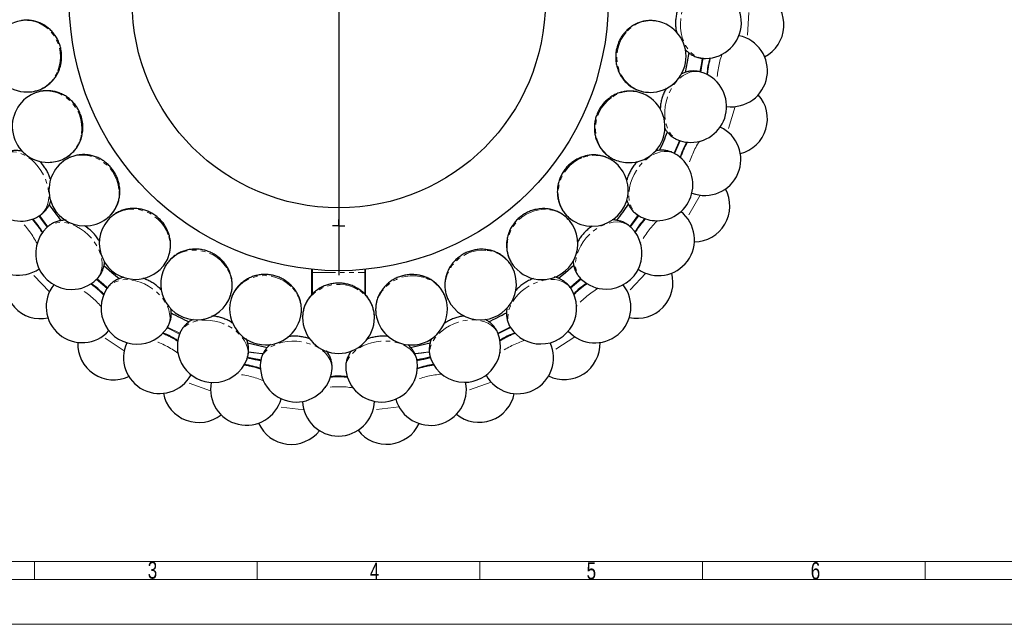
# Model space of a CAD drawing. Header units: millimetres. Extents: x 0 to 841, y 0 to 1189.
# Tile 2 of 19: x 137 to 411, y 0 to 168. Entities that reach past the tile are written whole.
import ezdxf

# ---------------------------------------------------------------- set-up
doc = ezdxf.new("R2010")
doc.units = ezdxf.units.MM
doc.linetypes.add('SLD-Combinazione-di-due-tratteggi', pattern=[12.7, 6.35, -1.27, 1.27, -1.27, 1.27, -1.27])
doc.linetypes.add('SLD-Solido', pattern=[0])
doc.layers.add('FORMAT', color=7, linetype='SLD-Solido')
doc.styles.add('SLDTEXTSTYLE2', font='ARIALN.TTF', dxfattribs={"width": 0.87})

# ---------------------------------------------------------------- blocks, each defined once
blk = doc.blocks.new('SW_CENTERMARKSYMBOL_0')
at = {"layer": 'FORMAT', "color": 0}
for p, q in [((0, 2.5), (0, 76.25)), ((-2.5, 0), (-76.25, 0)), ((0, 0), (-1.25, 0)), ((0, 0), (0, 1.25)), ((0, 0), (0, -1.25)), ((0, 0), (1.25, 0)), ((2.5, 0), (76.25, 0)), ((0, -2.5), (0, -76.25))]:
    blk.add_line(p, q, dxfattribs=at)
blk = doc.blocks.new('SW_CENTERMARKSYMBOL_2')
at = {"layer": 'FORMAT', "color": 0}
for p, q in [((-1.25, 0), (-1.75, 0)), ((0, 0), (-1.25, 0)), ((0, 1.25), (0, 1.75)), ((0, 0), (0, 1.25)), ((0, 0), (0, -1.25)), ((0, 0), (1.25, 0)), ((1.25, 0), (1.75, 0)), ((0, -1.25), (0, -1.75))]:
    blk.add_line(p, q, dxfattribs=at)

msp = doc.modelspace()

# ---------------------------------------------------------------- linework, layer by layer
at = {"color": 8, "linetype": 'SLD-Combinazione-di-due-tratteggi', "lineweight": 18}
for p, q in [((340.34, 170.41), (339.92, 163.12)), ((336.56, 144.17), (334.47, 137.17)), ((326.83, 119.51), (323.18, 113.18)), ((218.96, 97.92), (218.96, 98.82)), ((233.46, 97.92), (233.46, 98.82)), ((145.66, 92.54), (140.64, 97.86)), ((218.96, 97.92), (233.46, 97.92)), ((218.96, 91.99), (218.96, 97.92)), ((233.46, 91.9), (233.46, 97.92)), ((311.68, 97.76), (306.67, 92.44)), ((166.49, 76.15), (160.38, 80.16)), ((291.91, 80.09), (285.81, 76.07)), ((190.54, 65), (183.68, 67.5)), ((268.61, 67.45), (261.74, 64.95)), ((216.52, 59.7), (209.26, 60.54)), ((243.02, 60.53), (235.76, 59.68))]:
    msp.add_line(p, q, dxfattribs=at)
at = {"color": 7, "linetype": 'SLD-Solido', "lineweight": 25}
for p, q in [((306.14, 165.08), (305.86, 164.8)), ((307.39, 166.22), (306.89, 165.81)), ((148.23, 154.01), (148.39, 154.37)), ((147.44, 152.51), (147.77, 153.07)), ((302.05, 146.88), (301.71, 146.67)), ((303.53, 147.69), (302.95, 147.41)), ((154.4, 134.91), (154.59, 135.53)), ((154.82, 136.55), (154.9, 136.94)), ((293.87, 130.1), (293.5, 129.98)), ((295.5, 130.56), (294.87, 130.42)), ((165.26, 121.08), (165.24, 121.48)), ((165.22, 119.39), (165.27, 120.03)), ((282.05, 115.67), (281.65, 115.63)), ((283.74, 115.73), (283.09, 115.74)), ((178.98, 108.44), (178.88, 108.82)), ((179.34, 106.79), (179.23, 107.42)), ((267.21, 104.35), (266.82, 104.4)), ((268.87, 104.02), (268.25, 104.18)), ((195.25, 99.3), (195.06, 99.65)), ((218.71, 98.17), (218.71, 98.84)), ((233.71, 98.17), (233.71, 98.84)), ((195.98, 97.78), (195.73, 98.37)), ((218.71, 91.76), (218.71, 98.17)), ((233.71, 91.63), (233.71, 98.17)), ((250.17, 96.75), (249.8, 96.9)), ((251.7, 96.05), (251.13, 96.35)), ((213.19, 94.16), (212.92, 94.45)), ((214.25, 92.84), (213.87, 93.36)), ((231.83, 93.3), (231.5, 93.52)), ((233.16, 92.26), (232.68, 92.68))]:
    msp.add_line(p, q, dxfattribs=at)
at = {"color": 7, "linetype": 'SLD-Solido', "lineweight": 18}
for p, q in [((17.5, 17.5), (823.5, 17.5)), ((141.5, 12.5), (141.5, 17.5)), ((141.5, 12.5), (141.5, 17.5)), ((203.5, 12.5), (203.5, 17.5)), ((203.5, 12.5), (203.5, 17.5)), ((265.5, 12.5), (265.5, 17.5)), ((265.5, 12.5), (265.5, 17.5)), ((327.5, 12.5), (327.5, 17.5)), ((327.5, 12.5), (327.5, 17.5)), ((389.5, 12.5), (389.5, 17.5)), ((389.5, 12.5), (389.5, 17.5)), ((12.5, 12.5), (828.5, 12.5)), ((841, 0), (0, 0))]:
    msp.add_line(p, q, dxfattribs=at)
at = {"color": 8, "linetype": 'SLD-Combinazione-di-due-tratteggi', "lineweight": 18, "flags": 128}
for points in [[(328.88, 177.56), (328.64, 177.57), (327.71, 177.49), (326.79, 177.23), (325.9, 176.8), (325.05, 176.2), (324.26, 175.45), (323.54, 174.56), (322.91, 173.55), (322.37, 172.43), (321.94, 171.22), (321.62, 169.95), (321.42, 168.63), (321.35, 167.3), (321.39, 165.97), (321.57, 164.67), (321.86, 163.42), (322.27, 162.25), (322.78, 161.17), (323.39, 160.2), (324.1, 159.37), (324.87, 158.69), (325.71, 158.16), (326.59, 157.8), (327.51, 157.62), (327.73, 157.6)], [(148.04, 154.15), (148.44, 155.4), (148.68, 156.7), (148.75, 158.02), (148.66, 159.35), (148.41, 160.67), (148, 161.93), (147.43, 163.14), (146.72, 164.25), (145.89, 165.26), (144.94, 166.14), (143.89, 166.88), (142.77, 167.46), (141.58, 167.89), (140.36, 168.13), (139.12, 168.21), (137.89, 168.1), (137.76, 168.08)], [(306.27, 164.89), (305.46, 163.85), (304.79, 162.71), (304.27, 161.49), (303.9, 160.21), (303.69, 158.89), (303.64, 157.56), (303.76, 156.23), (304.05, 154.95), (304.49, 153.71), (305.08, 152.56), (305.81, 151.51), (306.67, 150.57), (307.64, 149.77), (308.7, 149.12), (309.84, 148.63), (311.03, 148.31), (311.16, 148.28)], [(326.75, 153.85), (327.18, 156.16), (327.42, 157.63)], [(327.66, 157.61), (327.42, 156.12), (326.99, 153.78)], [(327.06, 153.78), (326.82, 153.84), (325.9, 153.97), (324.94, 153.93), (323.98, 153.72), (323.01, 153.33), (322.07, 152.79), (321.17, 152.09), (320.32, 151.25), (319.54, 150.28), (318.84, 149.2), (318.24, 148.04), (317.74, 146.8), (317.36, 145.52), (317.1, 144.22), (316.97, 142.91), (316.96, 141.63), (317.09, 140.4), (317.34, 139.23), (317.72, 138.15), (318.21, 137.18), (318.8, 136.33), (319.5, 135.62), (320.27, 135.07), (321.12, 134.68), (321.33, 134.61)], [(154.61, 136.64), (154.7, 137.95), (154.64, 139.27), (154.4, 140.58), (154.01, 141.85), (153.46, 143.07), (152.76, 144.21), (151.94, 145.25), (150.99, 146.17), (149.95, 146.96), (148.82, 147.59), (147.63, 148.07), (146.4, 148.38), (145.15, 148.52), (143.9, 148.48), (142.68, 148.27), (141.51, 147.88), (141.39, 147.83)], [(302.13, 146.66), (301.11, 145.83), (300.2, 144.88), (299.4, 143.81), (298.75, 142.65), (298.24, 141.41), (297.89, 140.13), (297.7, 138.81), (297.68, 137.49), (297.82, 136.19), (298.13, 134.93), (298.6, 133.74), (299.22, 132.63), (299.98, 131.63), (300.86, 130.75), (301.85, 130.01), (302.94, 129.42), (303.06, 129.37)], [(319.52, 131.19), (319.57, 131.3), (321.04, 134.72)], [(321.27, 134.63), (319.79, 131.2), (319.73, 131.07)], [(142.68, 113.63), (142.88, 113.75), (143.61, 114.33), (144.24, 115.05), (144.75, 115.9), (145.13, 116.87), (145.38, 117.93), (145.49, 119.07), (145.46, 120.26), (145.29, 121.5), (144.99, 122.74), (144.55, 123.98), (144, 125.19), (143.33, 126.34), (142.56, 127.43), (141.7, 128.42), (140.77, 129.3), (139.78, 130.06), (138.76, 130.68), (137.72, 131.14), (136.68, 131.45), (135.65, 131.6), (134.66, 131.58), (133.72, 131.39), (132.86, 131.05), (132.67, 130.94)], [(319.8, 131.05), (319.58, 131.17), (318.72, 131.51), (317.78, 131.69), (316.79, 131.7), (315.76, 131.55), (314.72, 131.24), (313.68, 130.76), (312.66, 130.14), (311.67, 129.38), (310.75, 128.49), (309.89, 127.5), (309.12, 126.41), (308.46, 125.26), (307.9, 124.05), (307.47, 122.81), (307.18, 121.56), (307.01, 120.33), (306.99, 119.13), (307.1, 118), (307.36, 116.94), (307.74, 115.98), (308.26, 115.13), (308.88, 114.41), (309.62, 113.84), (309.81, 113.72)], [(165.03, 121.12), (164.82, 122.42), (164.45, 123.69), (163.92, 124.91), (163.25, 126.05), (162.43, 127.11), (161.49, 128.06), (160.45, 128.88), (159.32, 129.56), (158.12, 130.08), (156.87, 130.45), (155.6, 130.64), (154.34, 130.66), (153.09, 130.5), (151.89, 130.17), (150.75, 129.68), (149.7, 129.04), (149.59, 128.96)], [(293.9, 129.87), (292.72, 129.31), (291.61, 128.59), (290.59, 127.73), (289.69, 126.75), (288.91, 125.67), (288.27, 124.49), (287.78, 123.26), (287.45, 121.98), (287.3, 120.68), (287.31, 119.39), (287.49, 118.12), (287.83, 116.9), (288.34, 115.74), (289, 114.69), (289.79, 113.74), (290.71, 112.91), (290.82, 112.83)], [(178.75, 108.42), (178.25, 109.64), (177.6, 110.79), (176.8, 111.85), (175.88, 112.81), (174.84, 113.65), (173.71, 114.36), (172.5, 114.92), (171.24, 115.32), (169.96, 115.55), (168.66, 115.62), (167.39, 115.51), (166.15, 115.23), (164.97, 114.8), (163.87, 114.2), (162.88, 113.46), (162, 112.59), (161.92, 112.49)], [(282.02, 115.44), (280.74, 115.16), (279.5, 114.71), (278.31, 114.11), (277.2, 113.37), (276.19, 112.49), (275.3, 111.5), (274.54, 110.41), (273.93, 109.24), (273.48, 108.02), (273.19, 106.75), (273.07, 105.48), (273.13, 104.21), (273.35, 102.97), (273.75, 101.79), (274.3, 100.68), (275.01, 99.67), (275.1, 99.57)], [(145.04, 110.56), (142.81, 113.56), (142.73, 113.67)], [(142.94, 113.8), (143.01, 113.7), (145.23, 110.72)], [(307.25, 110.81), (309.41, 113.7), (309.54, 113.89)], [(309.74, 113.75), (309.61, 113.56), (307.43, 110.64)], [(158.73, 95.97), (158.9, 96.15), (159.48, 96.88), (159.92, 97.73), (160.22, 98.67), (160.37, 99.7), (160.36, 100.79), (160.21, 101.92), (159.91, 103.08), (159.46, 104.24), (158.88, 105.38), (158.17, 106.48), (157.35, 107.53), (156.43, 108.5), (155.43, 109.38), (154.37, 110.14), (153.26, 110.79), (152.12, 111.3), (150.99, 111.66), (149.86, 111.88), (148.78, 111.94), (147.75, 111.84), (146.79, 111.6), (145.92, 111.2), (145.16, 110.66), (144.99, 110.51)], [(307.49, 110.61), (307.31, 110.77), (306.55, 111.31), (305.68, 111.7), (304.71, 111.94), (303.68, 112.03), (302.59, 111.96), (301.47, 111.74), (300.33, 111.37), (299.2, 110.86), (298.09, 110.21), (297.03, 109.44), (296.04, 108.56), (295.12, 107.59), (294.3, 106.54), (293.6, 105.43), (293.02, 104.29), (292.58, 103.13), (292.28, 101.97), (292.13, 100.84), (292.13, 99.75), (292.29, 98.72), (292.59, 97.78), (293.04, 96.94), (293.62, 96.21), (293.78, 96.05)], [(195.03, 99.23), (194.26, 100.3), (193.36, 101.27), (192.34, 102.12), (191.22, 102.84), (190.02, 103.42), (188.75, 103.85), (187.45, 104.11), (186.14, 104.21), (184.83, 104.14), (183.56, 103.9), (182.34, 103.51), (181.19, 102.95), (180.15, 102.26), (179.22, 101.42), (178.42, 100.48), (177.77, 99.43), (177.71, 99.31)], [(267.14, 104.13), (265.82, 104.15), (264.51, 104.01), (263.22, 103.7), (261.97, 103.23), (260.78, 102.61), (259.69, 101.85), (258.7, 100.97), (257.83, 99.97), (257.11, 98.88), (256.54, 97.72), (256.13, 96.5), (255.89, 95.25), (255.82, 94), (255.94, 92.76), (256.22, 91.55), (256.68, 90.4), (256.74, 90.28)], [(161.74, 93.54), (160.57, 94.49), (158.77, 96.03)], [(158.94, 96.2), (160.73, 94.68), (161.89, 93.74)], [(178.42, 82.5), (178.55, 82.71), (178.94, 83.55), (179.17, 84.48), (179.25, 85.47), (179.15, 86.5), (178.9, 87.56), (178.49, 88.63), (177.93, 89.68), (177.22, 90.71), (176.39, 91.69), (175.45, 92.6), (174.41, 93.43), (173.29, 94.16), (172.12, 94.78), (170.91, 95.28), (169.68, 95.65), (168.46, 95.89), (167.27, 95.98), (166.13, 95.93), (165.05, 95.74), (164.07, 95.41), (163.2, 94.95), (162.44, 94.36), (161.83, 93.66), (161.7, 93.48)], [(212.99, 94.04), (212, 94.9), (210.9, 95.64), (209.71, 96.23), (208.45, 96.68), (207.15, 96.96), (205.82, 97.09), (204.49, 97.04), (203.19, 96.84), (201.93, 96.47), (200.75, 95.94), (199.65, 95.28), (198.67, 94.47), (197.81, 93.55), (197.1, 92.53), (196.55, 91.42), (196.16, 90.25), (196.12, 90.12)], [(250.04, 96.56), (248.77, 96.88), (247.46, 97.05), (246.13, 97.04), (244.8, 96.88), (243.51, 96.55), (242.27, 96.06), (241.1, 95.43), (240.03, 94.66), (239.07, 93.76), (238.25, 92.76), (237.57, 91.68), (237.05, 90.52), (236.7, 89.31), (236.52, 88.08), (236.52, 86.84), (236.7, 85.62), (236.73, 85.49)], [(290.8, 93.56), (290.67, 93.76), (290.04, 94.45), (289.29, 95.04), (288.41, 95.49), (287.42, 95.82), (286.35, 96), (285.21, 96.05), (284.02, 95.95), (282.8, 95.71), (281.57, 95.34), (280.36, 94.83), (279.19, 94.21), (278.07, 93.47), (277.03, 92.64), (276.09, 91.72), (275.27, 90.74), (274.57, 89.72), (274.01, 88.66), (273.6, 87.59), (273.36, 86.53), (273.27, 85.5), (273.35, 84.51), (273.59, 83.59), (273.98, 82.75), (274.1, 82.56)], [(290.61, 93.8), (291.68, 94.68), (293.56, 96.28)], [(293.72, 96.1), (291.84, 94.49), (290.76, 93.61)], [(231.66, 93.14), (230.5, 93.75), (229.26, 94.21), (227.97, 94.51), (226.64, 94.65), (225.3, 94.63), (223.98, 94.44), (222.7, 94.1), (221.48, 93.59), (220.35, 92.94), (219.31, 92.16), (218.4, 91.26), (217.63, 90.25), (217.01, 89.16), (216.55, 88), (216.27, 86.79), (216.16, 85.56), (216.16, 85.43)], [(181.91, 80.83), (178.67, 82.45), (178.44, 82.57)], [(178.57, 82.77), (178.78, 82.67), (182.01, 81.05)], [(200.68, 73.93), (200.76, 74.16), (200.95, 75.08), (200.96, 76.03), (200.81, 77.01), (200.48, 77.99), (199.99, 78.97), (199.34, 79.91), (198.55, 80.81), (197.63, 81.64), (196.6, 82.4), (195.47, 83.07), (194.27, 83.64), (193.01, 84.1), (191.72, 84.43), (190.43, 84.64), (189.15, 84.72), (187.91, 84.66), (186.73, 84.48), (185.63, 84.17), (184.63, 83.73), (183.75, 83.19), (183, 82.54), (182.41, 81.79), (181.97, 80.97), (181.89, 80.76)], [(270.63, 80.81), (270.55, 81.04), (270.1, 81.86), (269.5, 82.6), (268.75, 83.25), (267.87, 83.79), (266.87, 84.22), (265.76, 84.53), (264.58, 84.71), (263.34, 84.76), (262.06, 84.68), (260.76, 84.46), (259.48, 84.12), (258.22, 83.67), (257.02, 83.09), (255.9, 82.42), (254.87, 81.66), (253.95, 80.82), (253.16, 79.92), (252.52, 78.97), (252.04, 78), (251.71, 77.02), (251.56, 76.04), (251.58, 75.09), (251.77, 74.17), (251.84, 73.96)], [(270.51, 81.1), (273.63, 82.67), (273.94, 82.83)], [(274.06, 82.62), (273.75, 82.45), (270.6, 80.87)], [(224.33, 70.73), (224.35, 70.97), (224.32, 71.91), (224.11, 72.84), (223.74, 73.75), (223.19, 74.63), (222.49, 75.47), (221.64, 76.24), (220.66, 76.93), (219.58, 77.53), (218.4, 78.03), (217.14, 78.42), (215.84, 78.7), (214.51, 78.85), (213.19, 78.88), (211.88, 78.78), (210.61, 78.56), (209.42, 78.22), (208.31, 77.77), (207.31, 77.22), (206.44, 76.56), (205.71, 75.83), (205.14, 75.02), (204.73, 74.16), (204.49, 73.26), (204.46, 73.04)], [(248.07, 73.07), (248.04, 73.31), (247.79, 74.21), (247.38, 75.07), (246.8, 75.87), (246.06, 76.6), (245.19, 77.25), (244.19, 77.8), (243.08, 78.25), (241.88, 78.59), (240.62, 78.8), (239.31, 78.89), (237.98, 78.86), (236.65, 78.7), (235.35, 78.42), (234.1, 78.03), (232.92, 77.52), (231.84, 76.92), (230.86, 76.22), (230.02, 75.45), (229.32, 74.62), (228.78, 73.73), (228.41, 72.82), (228.21, 71.89), (228.19, 70.95), (228.21, 70.73)]]:
    msp.add_lwpolyline(points, dxfattribs=at)
at = {"color": 7, "linetype": 'SLD-Solido', "lineweight": 25, "flags": 128}
for points in [[(323.66, 159.18), (323.25, 156.6), (322.69, 153.65)], [(165.1, 96.21), (163.08, 97.86), (160.8, 99.81)], [(291.67, 99.87), (289.33, 97.86), (287.4, 96.28)], [(206.26, 77.01), (203.57, 77.6), (200.84, 78.29)], [(251.69, 78.32), (248.84, 77.6), (246.23, 77.03)]]:
    msp.add_lwpolyline(points, dxfattribs=at)
at = {"color": 7, "linetype": 'SLD-Solido', "lineweight": 25}
for radius in [75, 57.5]:
    msp.add_circle((226.21, 173.47), radius, dxfattribs=at)
for centre, radius, start, end in [((328.3, 167.58), 10, 270, 86.7), ((340.14, 166.9), 10, 297.5104, 55.0929), ((139.49, 158.23), 10, 99.9667, 270), ((312.9, 158.13), 10, 270, 79.9667), ((335.56, 154.12), 10, 262.1699, 78.1783), ((328.3, 167.58), 10, 266.7, 270), ((344.1, 152.61), 15.36, 160.7739, 178.1884), ((324.19, 144.19), 10, 270, 73.3667), ((139.49, 158.23), 10, 270, 279.9667), ((312.9, 158.13), 10, 259.9667, 270), ((145.34, 138.64), 10, 113.3, 270), ((307.03, 138.55), 10, 270, 66.6333), ((335.56, 140.8), 10, 284.1771, 41.7595), ((226.21, 173.47), 98.5, 335.0766, 338.329), ((328.15, 129.42), 10, 248.8366, 64.845), ((324.19, 144.19), 10, 253.3667, 270), ((336.11, 125.98), 15.36, 147.4406, 164.855), ((137.67, 122.28), 10, 120.0333, 270), ((145.34, 138.64), 10, 270, 293.3), ((155.55, 120.93), 10, 126.6333, 270), ((296.8, 120.85), 10, 270, 53.3), ((307.03, 138.55), 10, 246.6333, 270), ((314.8, 122.39), 10, 270, 60.0333), ((325.07, 116.46), 10, 270.8438, 28.4262), ((226.21, 173.47), 98.5, 215.0766, 218.329), ((226.21, 173.47), 98.5, 321.7516, 324.9939), ((137.09, 107.21), 10, 128.8366, 304.845), ((137.67, 122.28), 10, 270, 300.0333), ((130.13, 102.03), 15.36, 27.4406, 44.855), ((155.55, 120.93), 10, 270, 306.6333), ((169.57, 106.06), 10, 139.9667, 270), ((282.76, 105.99), 10, 270, 39.9667), ((296.8, 120.85), 10, 233.3, 270), ((322.2, 101.92), 15.36, 134.1073, 151.5217), ((315.24, 107.1), 10, 235.5032, 51.5116), ((314.8, 122.39), 10, 240.0333, 270), ((151.86, 103.24), 10, 133.3667, 270), ((300.63, 103.33), 10, 270, 46.7), ((169.57, 106.06), 10, 270, 319.9667), ((186.65, 94.81), 10, 153.3, 270), ((265.67, 94.77), 10, 270, 26.6333), ((282.76, 105.99), 10, 219.9667, 270), ((143.24, 95.1), 10, 164.1771, 281.7595), ((151.86, 103.24), 10, 270, 313.3667), ((300.63, 103.33), 10, 226.7, 270), ((309.26, 95.2), 10, 257.5104, 15.0929), ((154.78, 88.44), 10, 142.1699, 318.1783), ((149.19, 81.8), 15.36, 40.7739, 58.1884), ((170.06, 87.99), 10, 146.7, 270), ((282.45, 88.06), 10, 270, 33.3667), ((297.54, 88.36), 10, 222.1699, 38.1783), ((303.11, 81.71), 15.36, 120.7739, 138.1884), ((186.65, 94.81), 10, 270, 333.3), ((205.85, 87.81), 10, 166.6333, 270), ((246.46, 87.79), 10, 270, 13.3), ((265.67, 94.77), 10, 206.6333, 270), ((226.21, 173.47), 98.5, 241.729, 244.9775), ((205.85, 87.81), 10, 270, 346.6333), ((226.16, 85.42), 10, 179.9667, 270), ((226.16, 85.42), 10, 270, 359.9667), ((246.46, 87.79), 10, 193.3, 270), ((226.21, 173.47), 98.5, 295.0615, 298.3144), ((170.06, 87.99), 10, 270, 326.7), ((282.45, 88.06), 10, 213.3667, 270), ((172.41, 66.51), 15.36, 54.1073, 71.5217), ((191.29, 77.35), 10, 160.0333, 270), ((261.24, 77.39), 10, 270, 20.0333), ((279.88, 66.45), 15.36, 107.4406, 124.855), ((163.55, 78.08), 10, 177.5104, 295.0929), ((176.31, 74.26), 10, 155.5032, 331.5116), ((275.99, 74.2), 10, 208.8366, 24.845), ((288.97, 78.15), 10, 244.1771, 1.7595), ((191.29, 77.35), 10, 270, 340.0333), ((198.53, 56.98), 15.36, 67.4406, 84.855), ((214.39, 71.89), 10, 173.3667, 270), ((238.14, 71.9), 10, 270, 6.7), ((253.75, 56.95), 15.36, 94.1073, 111.5217), ((261.24, 77.39), 10, 200.0333, 270), ((214.39, 71.89), 10, 270, 353.3667), ((226.14, 53.74), 15.36, 80.7739, 98.1884), ((238.14, 71.9), 10, 186.7, 270), ((200.53, 65.43), 10, 168.8366, 344.845), ((251.75, 65.4), 10, 195.5032, 11.5116), ((187.24, 66.2), 10, 190.8438, 308.4262), ((265.3, 66.25), 10, 230.8438, 348.4262), ((226.14, 62.42), 10, 182.1699, 358.1783), ((213.02, 60.11), 10, 204.1771, 321.7595), ((239.52, 60.12), 10, 217.5104, 335.0929)]:
    msp.add_arc(centre, radius, start, end, dxfattribs=at)
at = {"color": 8, "linetype": 'SLD-Combinazione-di-due-tratteggi', "lineweight": 18}
for centre, radius, start, end in [((313.18, 159.03), 9.07, 80.7041, 139.7122), ((349, 151.74), 20.17, 162.8623, 176.3315), ((356.97, 150.33), 25.5, 160.8514, 178.4014), ((139.54, 157.29), 9.07, 280.7041, 339.7122), ((307.51, 139.36), 9.07, 67.3708, 126.3788), ((145.61, 137.74), 9.07, 294.0375, 353.0455), ((348.11, 120.8), 25.5, 147.5181, 165.0681), ((340.68, 124.01), 20.17, 149.529, 162.9982), ((297.45, 121.53), 9.07, 54.0375, 113.0455), ((156.02, 120.11), 9.07, 307.3708, 6.3788), ((283.55, 106.5), 9.07, 40.7041, 99.7122), ((126.13, 99.06), 20.17, 29.529, 42.9982), ((326.19, 98.94), 20.17, 136.1956, 149.6648), ((332.68, 94.1), 25.5, 134.1847, 151.7347), ((119.64, 94.23), 25.5, 27.5181, 45.0681), ((170.21, 105.36), 9.07, 320.7041, 19.7122), ((266.56, 95.08), 9.07, 27.3708, 86.3788), ((187.43, 94.29), 9.07, 334.0375, 33.0455), ((218.96, 98.17), 0.249, 180.2281, 270.2263), ((233.46, 98.17), 0.249, 269.7737, 359.7719), ((247.4, 87.89), 9.07, 14.0375, 73.0455), ((140.79, 71.79), 25.5, 40.8514, 58.4014), ((145.99, 77.99), 20.17, 42.8623, 56.3315), ((206.74, 87.48), 9.07, 347.3708, 46.3788), ((306.31, 77.89), 20.17, 122.8623, 136.3315), ((311.5, 71.69), 25.5, 120.8514, 138.4014), ((227.09, 85.31), 9.07, 0.7041, 59.7122), ((170.17, 62.06), 20.17, 56.1956, 69.6648), ((282.11, 62), 20.17, 109.529, 122.9982), ((166.54, 54.83), 25.5, 54.1847, 71.7347), ((285.73, 54.76), 25.5, 107.5181, 125.0681), ((197.38, 52.14), 20.17, 69.529, 82.9982), ((254.89, 52.11), 20.17, 96.1956, 109.6648), ((195.5, 44.27), 25.5, 67.5181, 85.0681), ((226.13, 48.76), 20.17, 82.8623, 96.3315), ((256.75, 44.23), 25.5, 94.1847, 111.7347), ((226.13, 40.67), 25.5, 80.8514, 98.4014)]:
    msp.add_arc(centre, radius, start, end, dxfattribs=at)
at = {"color": 7, "linetype": 'SLD-Solido', "lineweight": 25}
for points, knots in [([(320.52, 170.97), (320.41, 170.57), (320.19, 169.77), (320.01, 168.51), (319.96, 167.23), (320.02, 165.98), (320.18, 165.19), (320.25, 164.81)], [0, 0, 0, 0, 0.200353, 0.403579, 0.607616, 0.812727, 1, 1, 1, 1]), ([(148.39, 154.34), (148.48, 154.61), (148.72, 155.28), (148.97, 156.37), (149.1, 157.63), (149.08, 158.89), (148.91, 160.14), (148.58, 161.37), (148.11, 162.55), (147.5, 163.67), (146.75, 164.69), (145.89, 165.61), (144.93, 166.41), (143.87, 167.08), (142.75, 167.61), (141.57, 167.98), (140.37, 168.19), (139.15, 168.23), (138.29, 168.19), (137.85, 168.09), (137.8, 168.08)], [0, 0, 0, 0, 0.04104, 0.100323, 0.15976, 0.219394, 0.279194, 0.339124, 0.399135, 0.459177, 0.519199, 0.579145, 0.638959, 0.698587, 0.757985, 0.817127, 0.876005, 0.934631, 0.993042, 1, 1, 1, 1]), ([(314.65, 167.97), (314.26, 168.03), (313.47, 168.14), (312.27, 168.11), (311.08, 167.93), (309.91, 167.6), (308.79, 167.12), (307.74, 166.5), (306.75, 165.74), (306.17, 165.13), (305.88, 164.82)], [0, 0, 0, 0, 0.121904, 0.246128, 0.370265, 0.494474, 0.618899, 0.743663, 0.868857, 1, 1, 1, 1]), ([(305.88, 164.82), (305.69, 164.6), (305.24, 164.06), (304.63, 163.11), (304.08, 161.98), (303.67, 160.79), (303.4, 159.55), (303.29, 158.28), (303.33, 157.01), (303.52, 155.76), (303.87, 154.54), (304.37, 153.38), (305, 152.3), (305.76, 151.31), (306.64, 150.43), (307.62, 149.68), (308.68, 149.07), (309.8, 148.61), (310.63, 148.36), (311.07, 148.3), (311.12, 148.3)], [0, 0, 0, 0, 0.04104, 0.100323, 0.15976, 0.219394, 0.279194, 0.339124, 0.399135, 0.459177, 0.519199, 0.579145, 0.638959, 0.698587, 0.757985, 0.817127, 0.876005, 0.934631, 0.993042, 1, 1, 1, 1]), ([(322.63, 160.08), (322.84, 159.87), (323.28, 159.4), (324.11, 158.78), (325.07, 158.24), (326.13, 157.85), (327.02, 157.64), (327.57, 157.62), (327.74, 157.62)], [0, 0, 0, 0, 0.150156, 0.330955, 0.527966, 0.720302, 0.908104, 1, 1, 1, 1]), ([(141.22, 148.38), (141.6, 148.46), (142.38, 148.63), (143.5, 149.07), (144.56, 149.64), (145.54, 150.35), (146.43, 151.19), (147.2, 152.13), (147.88, 153.18), (148.21, 153.95), (148.39, 154.34)], [0, 0, 0, 0, 0.121904, 0.246128, 0.370265, 0.494474, 0.618899, 0.743663, 0.868857, 1, 1, 1, 1]), ([(327.05, 153.76), (326.96, 153.79), (326.53, 153.94), (325.73, 154.06), (324.67, 154.1), (323.62, 153.97), (322.6, 153.72), (321.96, 153.44), (321.65, 153.3)], [0, 0, 0, 0, 0.05353, 0.245011, 0.434886, 0.624538, 0.815431, 1, 1, 1, 1]), ([(154.89, 136.91), (154.93, 137.2), (155.01, 137.9), (154.99, 139.02), (154.83, 140.27), (154.52, 141.5), (154.06, 142.68), (153.46, 143.8), (152.73, 144.84), (151.88, 145.78), (150.92, 146.6), (149.87, 147.3), (148.74, 147.86), (147.56, 148.27), (146.35, 148.52), (145.12, 148.61), (143.9, 148.54), (142.71, 148.3), (141.88, 148.06), (141.47, 147.86), (141.43, 147.84)], [0, 0, 0, 0, 0.04104, 0.100323, 0.15976, 0.219394, 0.279194, 0.339124, 0.399135, 0.459177, 0.519199, 0.579145, 0.638959, 0.698587, 0.757985, 0.817127, 0.876005, 0.934631, 0.993042, 1, 1, 1, 1]), ([(311, 147.73), (310.63, 147.87), (309.89, 148.16), (308.71, 148.41), (307.51, 148.51), (306.3, 148.45), (305.1, 148.25), (303.94, 147.88), (302.8, 147.38), (302.09, 146.92), (301.73, 146.68)], [0, 0, 0, 0, 0.121904, 0.246128, 0.370265, 0.494474, 0.618899, 0.743663, 0.868857, 1, 1, 1, 1]), ([(317.39, 149.26), (317.19, 148.91), (316.8, 148.18), (316.34, 147.01), (315.99, 145.78), (315.77, 144.57), (315.74, 143.77), (315.72, 143.41)], [0, 0, 0, 0, 0.1982838, 0.4041598, 0.6108584, 0.8186448, 1, 1, 1, 1]), ([(301.73, 146.68), (301.5, 146.51), (300.94, 146.09), (300.13, 145.31), (299.33, 144.33), (298.66, 143.27), (298.11, 142.12), (297.71, 140.92), (297.45, 139.67), (297.35, 138.41), (297.41, 137.14), (297.63, 135.9), (297.99, 134.7), (298.51, 133.56), (299.16, 132.5), (299.94, 131.55), (300.82, 130.71), (301.82, 130), (302.56, 129.57), (302.98, 129.41), (303.03, 129.39)], [0, 0, 0, 0, 0.04104, 0.100323, 0.15976, 0.219394, 0.279194, 0.339124, 0.399135, 0.459177, 0.519199, 0.579145, 0.638959, 0.698587, 0.757985, 0.817127, 0.876005, 0.934631, 0.993042, 1, 1, 1, 1]), ([(316.96, 138.18), (317.11, 137.93), (317.43, 137.38), (318.08, 136.6), (318.9, 135.85), (319.83, 135.23), (320.66, 134.82), (321.18, 134.67), (321.35, 134.63)], [0, 0, 0, 0, 0.145388, 0.327201, 0.525318, 0.718733, 0.907589, 1, 1, 1, 1]), ([(149.29, 129.46), (149.65, 129.63), (150.37, 129.97), (151.36, 130.65), (152.26, 131.46), (153.05, 132.37), (153.72, 133.39), (154.25, 134.48), (154.67, 135.66), (154.82, 136.49), (154.89, 136.91)], [0, 0, 0, 0, 0.121904, 0.246128, 0.370265, 0.494474, 0.618899, 0.743663, 0.868857, 1, 1, 1, 1]), ([(138.27, 131.67), (137.99, 131.73), (137.36, 131.88), (136.34, 131.94), (135.23, 131.86), (134.14, 131.61), (133.28, 131.29), (132.82, 131.01), (132.66, 130.92)], [0, 0, 0, 0, 0.147947, 0.329216, 0.526739, 0.719576, 0.907866, 1, 1, 1, 1]), ([(319.79, 131.04), (319.7, 131.09), (319.32, 131.33), (318.57, 131.63), (317.55, 131.91), (316.5, 132.04), (315.44, 132), (314.72, 131.93), (314.38, 131.83), (314.38, 131.83)], [0, 0, 0, 0, 0.0530541, 0.2428352, 0.4310241, 0.6189916, 0.8081889, 0.9999649, 1, 1, 1, 1]), ([(146.03, 123.74), (145.91, 124.13), (145.65, 124.92), (145.11, 126.07), (144.45, 127.16), (143.72, 128.16), (143.16, 128.74), (142.89, 129.01)], [0, 0, 0, 0, 0.199403, 0.403821, 0.609056, 0.815372, 1, 1, 1, 1]), ([(165.25, 121.45), (165.21, 121.74), (165.13, 122.44), (164.86, 123.53), (164.41, 124.71), (163.83, 125.83), (163.11, 126.87), (162.27, 127.82), (161.31, 128.66), (160.27, 129.38), (159.14, 129.97), (157.96, 130.4), (156.74, 130.68), (155.5, 130.81), (154.26, 130.77), (153.04, 130.58), (151.86, 130.23), (150.76, 129.72), (150.01, 129.29), (149.66, 129.01), (149.63, 128.98)], [0, 0, 0, 0, 0.04104, 0.100323, 0.15976, 0.219394, 0.279194, 0.339124, 0.399135, 0.459177, 0.519199, 0.579145, 0.638959, 0.698587, 0.757985, 0.817127, 0.876005, 0.934631, 0.993042, 1, 1, 1, 1]), ([(293.52, 129.99), (293.26, 129.87), (292.61, 129.59), (291.64, 129.02), (290.64, 128.26), (289.74, 127.37), (288.94, 126.38), (288.27, 125.3), (287.74, 124.15), (287.35, 122.94), (287.12, 121.7), (287.04, 120.44), (287.12, 119.19), (287.35, 117.96), (287.74, 116.78), (288.28, 115.68), (288.95, 114.65), (289.76, 113.74), (290.38, 113.14), (290.75, 112.89), (290.79, 112.86)], [0, 0, 0, 0, 0.04104, 0.100323, 0.15976, 0.219394, 0.279194, 0.339124, 0.399135, 0.459177, 0.519199, 0.579145, 0.638959, 0.698587, 0.757985, 0.817127, 0.876005, 0.934631, 0.993042, 1, 1, 1, 1]), ([(302.78, 128.87), (302.45, 129.09), (301.8, 129.54), (300.71, 130.05), (299.56, 130.43), (298.37, 130.66), (297.16, 130.73), (295.94, 130.65), (294.72, 130.42), (293.93, 130.13), (293.52, 129.99)], [0, 0, 0, 0, 0.121904, 0.246128, 0.370265, 0.494474, 0.618899, 0.743663, 0.868857, 1, 1, 1, 1]), ([(309.32, 128.85), (309.06, 128.56), (308.52, 127.96), (307.81, 126.94), (307.19, 125.82), (306.7, 124.71), (306.49, 123.98), (306.4, 123.65)], [0, 0, 0, 0, 0.195233, 0.405185, 0.615976, 0.827876, 1, 1, 1, 1]), ([(161.52, 112.91), (161.83, 113.15), (162.45, 113.65), (163.25, 114.55), (163.94, 115.53), (164.5, 116.61), (164.92, 117.75), (165.18, 118.94), (165.32, 120.18), (165.27, 121.02), (165.25, 121.45)], [0, 0, 0, 0, 0.121904, 0.246128, 0.370265, 0.494474, 0.618899, 0.743663, 0.868857, 1, 1, 1, 1]), ([(142.67, 113.64), (142.76, 113.69), (143.16, 113.89), (143.79, 114.4), (144.55, 115.14), (145.17, 115.99), (145.69, 116.9), (145.92, 117.56), (146.04, 117.89)], [0, 0, 0, 0, 0.0535077, 0.2449113, 0.4347091, 0.6242835, 0.8150984, 1, 1, 1, 1]), ([(306.39, 118.15), (306.47, 117.9), (306.66, 117.31), (307.11, 116.41), (307.72, 115.49), (308.49, 114.67), (309.2, 114.08), (309.67, 113.82), (309.83, 113.73)], [0, 0, 0, 0, 0.138599, 0.321857, 0.521547, 0.716499, 0.906855, 1, 1, 1, 1]), ([(178.88, 108.8), (178.79, 109.07), (178.54, 109.73), (178.03, 110.73), (177.32, 111.77), (176.5, 112.72), (175.56, 113.57), (174.52, 114.31), (173.4, 114.91), (172.21, 115.36), (170.98, 115.67), (169.73, 115.82), (168.48, 115.82), (167.24, 115.65), (166.04, 115.33), (164.9, 114.86), (163.84, 114.25), (162.88, 113.5), (162.25, 112.91), (161.98, 112.55), (161.95, 112.51)], [0, 0, 0, 0, 0.04104, 0.100323, 0.15976, 0.219394, 0.279194, 0.339124, 0.399135, 0.459177, 0.519199, 0.579145, 0.638959, 0.698587, 0.757985, 0.817127, 0.876005, 0.934631, 0.993042, 1, 1, 1, 1]), ([(281.68, 115.63), (281.4, 115.58), (280.7, 115.46), (279.63, 115.13), (278.48, 114.61), (277.4, 113.96), (276.39, 113.19), (275.49, 112.29), (274.71, 111.29), (274.05, 110.2), (273.53, 109.05), (273.17, 107.84), (272.96, 106.6), (272.91, 105.36), (273.01, 104.12), (273.28, 102.92), (273.7, 101.77), (274.27, 100.69), (274.74, 99.97), (275.04, 99.64), (275.08, 99.6)], [0, 0, 0, 0, 0.0410397, 0.1003228, 0.1597603, 0.2193941, 0.2791939, 0.3391241, 0.3991352, 0.4591773, 0.5191992, 0.5791453, 0.6389588, 0.6985865, 0.7579853, 0.8171273, 0.8760047, 0.9346313, 0.9930415, 1, 1, 1, 1]), ([(290.43, 112.41), (290.16, 112.7), (289.63, 113.29), (288.69, 114.04), (287.66, 114.67), (286.56, 115.17), (285.39, 115.52), (284.19, 115.72), (282.94, 115.78), (282.11, 115.68), (281.68, 115.63)], [0, 0, 0, 0, 0.121904, 0.246128, 0.370265, 0.494474, 0.618899, 0.743663, 0.868857, 1, 1, 1, 1]), ([(150.31, 112.52), (150.01, 112.51), (149.36, 112.51), (148.34, 112.33), (147.28, 112.01), (146.28, 111.51), (145.51, 111), (145.12, 110.62), (145, 110.49)], [0, 0, 0, 0, 0.151682, 0.332156, 0.528814, 0.720805, 0.908269, 1, 1, 1, 1]), ([(307.48, 110.6), (307.41, 110.67), (307.1, 111), (306.43, 111.46), (305.51, 111.96), (304.51, 112.33), (303.47, 112.54), (302.74, 112.63), (302.37, 112.61), (302.35, 112.61)], [0, 0, 0, 0, 0.052636, 0.240923, 0.42763, 0.614118, 0.801825, 0.992091, 1, 1, 1, 1]), ([(159.67, 106.57), (159.46, 106.93), (159.02, 107.65), (158.23, 108.64), (157.33, 109.56), (156.41, 110.34), (155.76, 110.75), (155.47, 110.94)], [0, 0, 0, 0, 0.205275, 0.412058, 0.619666, 0.828367, 1, 1, 1, 1]), ([(296.75, 110.86), (296.44, 110.64), (295.79, 110.2), (294.88, 109.37), (294.01, 108.43), (293.28, 107.45), (292.89, 106.76), (292.72, 106.44)], [0, 0, 0, 0, 0.185769, 0.395635, 0.60634, 0.818154, 1, 1, 1, 1]), ([(177.23, 99.62), (177.47, 99.93), (177.96, 100.56), (178.53, 101.61), (178.98, 102.74), (179.27, 103.91), (179.42, 105.12), (179.4, 106.34), (179.25, 107.58), (179.01, 108.38), (178.88, 108.8)], [0, 0, 0, 0, 0.121904, 0.246128, 0.370265, 0.494474, 0.618899, 0.743663, 0.868857, 1, 1, 1, 1]), ([(195.07, 99.63), (194.92, 99.87), (194.53, 100.45), (193.79, 101.31), (192.87, 102.16), (191.84, 102.9), (190.73, 103.51), (189.55, 103.98), (188.32, 104.31), (187.07, 104.48), (185.8, 104.49), (184.55, 104.35), (183.33, 104.06), (182.16, 103.61), (181.07, 103.02), (180.07, 102.3), (179.18, 101.46), (178.42, 100.51), (177.94, 99.8), (177.76, 99.38), (177.74, 99.34)], [0, 0, 0, 0, 0.0410397, 0.1003228, 0.1597603, 0.2193941, 0.2791939, 0.3391241, 0.3991352, 0.4591773, 0.5191992, 0.5791453, 0.6389588, 0.6985865, 0.7579853, 0.8171273, 0.8760047, 0.9346313, 0.9930415, 1, 1, 1, 1]), ([(266.85, 104.4), (266.56, 104.42), (265.86, 104.46), (264.73, 104.38), (263.5, 104.15), (262.29, 103.76), (261.14, 103.24), (260.06, 102.57), (259.06, 101.78), (258.17, 100.88), (257.4, 99.87), (256.77, 98.78), (256.28, 97.62), (255.94, 96.42), (255.76, 95.2), (255.74, 93.96), (255.88, 92.75), (256.19, 91.57), (256.48, 90.76), (256.7, 90.37), (256.72, 90.32)], [0, 0, 0, 0, 0.04104, 0.100323, 0.15976, 0.219394, 0.279194, 0.339124, 0.399135, 0.459177, 0.519199, 0.579145, 0.638959, 0.698587, 0.757985, 0.817127, 0.876005, 0.934631, 0.993042, 1, 1, 1, 1]), ([(274.61, 99.25), (274.42, 99.59), (274.04, 100.29), (273.3, 101.23), (272.45, 102.09), (271.48, 102.82), (270.43, 103.43), (269.31, 103.9), (268.11, 104.25), (267.27, 104.35), (266.85, 104.4)], [0, 0, 0, 0, 0.121904, 0.246128, 0.370265, 0.494474, 0.618899, 0.743663, 0.868857, 1, 1, 1, 1]), ([(158.72, 95.99), (158.79, 96.05), (159.14, 96.35), (159.64, 96.99), (160.2, 97.88), (160.62, 98.85), (160.89, 99.88), (161.02, 100.59), (161.03, 100.96), (161.03, 100.96)], [0, 0, 0, 0, 0.052884, 0.242057, 0.429644, 0.617009, 0.8056, 0.996762, 1, 1, 1, 1]), ([(195.58, 90.32), (195.74, 90.67), (196.07, 91.4), (196.39, 92.56), (196.56, 93.75), (196.58, 94.96), (196.44, 96.17), (196.15, 97.36), (195.71, 98.52), (195.29, 99.25), (195.07, 99.63)], [0, 0, 0, 0, 0.121904, 0.246128, 0.370265, 0.494474, 0.618899, 0.743663, 0.868857, 1, 1, 1, 1]), ([(291.48, 101.1), (291.5, 100.85), (291.54, 100.25), (291.77, 99.29), (292.15, 98.25), (292.71, 97.28), (293.26, 96.54), (293.67, 96.18), (293.8, 96.06)], [0, 0, 0, 0, 0.130149, 0.315204, 0.516853, 0.713718, 0.905941, 1, 1, 1, 1]), ([(166.42, 96.66), (166.13, 96.59), (165.49, 96.43), (164.54, 96.02), (163.58, 95.46), (162.72, 94.74), (162.09, 94.07), (161.8, 93.61), (161.71, 93.46)], [0, 0, 0, 0, 0.1531, 0.333273, 0.529602, 0.721272, 0.908423, 1, 1, 1, 1]), ([(176.9, 93.03), (176.9, 93.03), (176.63, 93.35), (176, 93.92), (175.01, 94.71), (173.93, 95.4), (172.83, 95.96), (172.07, 96.22), (171.72, 96.34)], [0, 0, 0, 0, 0.000347, 0.203431, 0.407323, 0.61203, 0.817814, 1, 1, 1, 1]), ([(212.94, 94.44), (212.73, 94.63), (212.22, 95.12), (211.31, 95.78), (210.21, 96.39), (209.05, 96.87), (207.82, 97.21), (206.57, 97.4), (205.3, 97.43), (204.03, 97.31), (202.8, 97.04), (201.61, 96.61), (200.49, 96.04), (199.46, 95.34), (198.53, 94.51), (197.73, 93.58), (197.05, 92.56), (196.53, 91.46), (196.23, 90.65), (196.15, 90.21), (196.14, 90.16)], [0, 0, 0, 0, 0.04104, 0.100323, 0.15976, 0.219394, 0.279194, 0.339124, 0.399135, 0.459177, 0.519199, 0.579145, 0.638959, 0.698587, 0.757985, 0.817127, 0.876005, 0.934631, 0.993042, 1, 1, 1, 1]), ([(249.82, 96.89), (249.55, 96.97), (248.87, 97.17), (247.76, 97.35), (246.51, 97.42), (245.25, 97.32), (244, 97.07), (242.79, 96.68), (241.64, 96.14), (240.57, 95.46), (239.59, 94.66), (238.72, 93.75), (237.98, 92.73), (237.37, 91.64), (236.91, 90.49), (236.61, 89.3), (236.47, 88.08), (236.5, 86.86), (236.59, 86.01), (236.71, 85.57), (236.73, 85.53)], [0, 0, 0, 0, 0.04104, 0.100323, 0.15976, 0.219394, 0.279194, 0.339124, 0.399135, 0.459177, 0.519199, 0.579145, 0.638959, 0.698587, 0.757985, 0.817127, 0.876005, 0.934631, 0.993042, 1, 1, 1, 1]), ([(256.19, 90.08), (256.09, 90.46), (255.88, 91.23), (255.37, 92.32), (254.74, 93.35), (253.97, 94.28), (253.09, 95.12), (252.1, 95.84), (251.02, 96.45), (250.23, 96.74), (249.82, 96.89)], [0, 0, 0, 0, 0.1219038, 0.2461276, 0.3702655, 0.4944742, 0.6188992, 0.7436631, 0.8688571, 1, 1, 1, 1]), ([(280.47, 96.3), (280.1, 96.16), (279.34, 95.86), (278.24, 95.26), (277.19, 94.54), (276.23, 93.75), (275.69, 93.16), (275.44, 92.88)], [0, 0, 0, 0, 0.193232, 0.399204, 0.605999, 0.813882, 1, 1, 1, 1]), ([(290.79, 93.55), (290.74, 93.64), (290.51, 94.03), (289.97, 94.63), (289.18, 95.33), (288.3, 95.92), (287.34, 96.37), (286.64, 96.62), (286.26, 96.69), (286.23, 96.7)], [0, 0, 0, 0, 0.052355, 0.239636, 0.425347, 0.610838, 0.797543, 0.986793, 1, 1, 1, 1]), ([(215.58, 85.49), (215.66, 85.88), (215.81, 86.66), (215.85, 87.86), (215.75, 89.06), (215.48, 90.25), (215.07, 91.39), (214.51, 92.47), (213.81, 93.51), (213.24, 94.12), (212.94, 94.44)], [0, 0, 0, 0, 0.121904, 0.246128, 0.370265, 0.494474, 0.618899, 0.743663, 0.868857, 1, 1, 1, 1]), ([(231.53, 93.51), (231.28, 93.65), (230.67, 94), (229.63, 94.44), (228.42, 94.78), (227.17, 94.98), (225.9, 95.03), (224.64, 94.92), (223.39, 94.66), (222.19, 94.25), (221.05, 93.7), (220, 93.01), (219.04, 92.2), (218.2, 91.27), (217.49, 90.26), (216.92, 89.17), (216.5, 88.01), (216.25, 86.83), (216.14, 85.97), (216.16, 85.52), (216.16, 85.47)], [0, 0, 0, 0, 0.04104, 0.100323, 0.15976, 0.219394, 0.279194, 0.339124, 0.399135, 0.459177, 0.519199, 0.579145, 0.638959, 0.698587, 0.757985, 0.817127, 0.876005, 0.934631, 0.993042, 1, 1, 1, 1]), ([(236.15, 85.41), (236.14, 85.81), (236.11, 86.6), (235.87, 87.78), (235.49, 88.93), (234.96, 90.02), (234.3, 91.03), (233.5, 91.96), (232.59, 92.81), (231.89, 93.27), (231.53, 93.51)], [0, 0, 0, 0, 0.1219038, 0.2461276, 0.3702655, 0.4944742, 0.6188992, 0.7436631, 0.8688571, 1, 1, 1, 1]), ([(178.41, 82.51), (178.46, 82.59), (178.73, 82.96), (179.07, 83.7), (179.41, 84.69), (179.59, 85.74), (179.62, 86.8), (179.58, 87.54), (179.5, 87.91), (179.49, 87.93)], [0, 0, 0, 0, 0.052444, 0.240041, 0.426064, 0.611868, 0.798888, 0.988457, 1, 1, 1, 1]), ([(273.04, 88.07), (273, 87.8), (272.89, 87.18), (272.89, 86.17), (273.03, 85.07), (273.35, 83.99), (273.72, 83.15), (274.02, 82.7), (274.13, 82.56)], [0, 0, 0, 0, 0.141716, 0.32431, 0.523278, 0.717525, 0.907192, 1, 1, 1, 1]), ([(196.77, 83.83), (196.41, 84.05), (195.71, 84.5), (194.55, 85.03), (193.34, 85.45), (192.13, 85.74), (191.32, 85.82), (190.93, 85.86)], [0, 0, 0, 0, 0.200401, 0.403247, 0.606904, 0.811633, 1, 1, 1, 1]), ([(261.16, 85.86), (260.79, 85.81), (259.99, 85.7), (258.81, 85.37), (257.61, 84.91), (256.49, 84.36), (255.82, 83.9), (255.5, 83.68)], [0, 0, 0, 0, 0.185404, 0.391982, 0.599384, 0.807879, 1, 1, 1, 1]), ([(185.68, 84.91), (185.43, 84.78), (184.87, 84.49), (184.06, 83.89), (183.26, 83.12), (182.59, 82.22), (182.13, 81.43), (181.96, 80.91), (181.9, 80.74)], [0, 0, 0, 0, 0.142451, 0.324889, 0.523686, 0.717767, 0.907271, 1, 1, 1, 1]), ([(270.62, 80.81), (270.59, 80.91), (270.45, 81.34), (270.07, 82.05), (269.47, 82.92), (268.74, 83.69), (267.91, 84.35), (267.29, 84.76), (266.93, 84.92), (266.9, 84.93)], [0, 0, 0, 0, 0.052226, 0.239043, 0.424294, 0.609326, 0.795569, 0.984351, 1, 1, 1, 1]), ([(200.67, 73.94), (200.71, 74.03), (200.88, 74.45), (201.04, 75.24), (201.14, 76.29), (201.08, 77.35), (200.87, 78.39), (200.65, 79.11), (200.48, 79.46), (200.47, 79.49)], [0, 0, 0, 0, 0.052243, 0.239124, 0.424437, 0.609532, 0.795838, 0.984684, 1, 1, 1, 1]), ([(218.2, 79.47), (217.82, 79.6), (217.04, 79.86), (215.8, 80.11), (214.53, 80.24), (213.27, 80.24), (212.46, 80.14), (212.07, 80.08)], [0, 0, 0, 0, 0.195529, 0.398789, 0.602861, 0.808007, 1, 1, 1, 1]), ([(240.04, 80.16), (239.65, 80.2), (238.85, 80.27), (237.61, 80.23), (236.34, 80.06), (235.12, 79.77), (234.35, 79.48), (233.98, 79.34)], [0, 0, 0, 0, 0.18808, 0.393237, 0.599214, 0.806275, 1, 1, 1, 1]), ([(252.1, 79.62), (251.99, 79.35), (251.74, 78.76), (251.5, 77.76), (251.38, 76.65), (251.44, 75.53), (251.61, 74.63), (251.8, 74.12), (251.87, 73.96)], [0, 0, 0, 0, 0.148845, 0.329923, 0.527238, 0.719871, 0.907963, 1, 1, 1, 1]), ([(207.25, 78), (207.02, 77.8), (206.52, 77.38), (205.86, 76.58), (205.25, 75.65), (204.81, 74.62), (204.54, 73.74), (204.49, 73.2), (204.48, 73.02)], [0, 0, 0, 0, 0.1529991, 0.3331933, 0.5295454, 0.7212383, 0.9084118, 1, 1, 1, 1]), ([(248.05, 73.07), (248.05, 73.17), (248.02, 73.62), (247.8, 74.4), (247.42, 75.38), (246.89, 76.3), (246.23, 77.13), (245.74, 77.66), (245.45, 77.88), (245.45, 77.88)], [0, 0, 0, 0, 0.052948, 0.242347, 0.430158, 0.617748, 0.806565, 0.997955, 1, 1, 1, 1]), ([(224.31, 70.74), (224.33, 70.83), (224.4, 71.28), (224.37, 72.09), (224.23, 73.13), (223.93, 74.15), (223.48, 75.11), (223.1, 75.76), (222.85, 76.06), (222.84, 76.08)], [0, 0, 0, 0, 0.05224, 0.239111, 0.424414, 0.609498, 0.795794, 0.984629, 1, 1, 1, 1]), ([(229.78, 76.19), (229.6, 75.95), (229.21, 75.43), (228.75, 74.5), (228.38, 73.46), (228.18, 72.35), (228.13, 71.43), (228.2, 70.9), (228.23, 70.72)], [0, 0, 0, 0, 0.152406, 0.332727, 0.529216, 0.721043, 0.908348, 1, 1, 1, 1])]:
    msp.add_open_spline(points, degree=3, knots=knots, dxfattribs=at)
at = {"color": 8, "linetype": 'SLD-Combinazione-di-due-tratteggi', "lineweight": 18}
for points, knots in [([(204.53, 73.43), (204.27, 73.47), (203, 73.66), (201.75, 73.96), (200.75, 74.19)], [0, 0, 0, 0, 0.204973, 1, 1, 1, 1]), ([(200.82, 74.4), (202.04, 74.13), (203.29, 73.86), (204.55, 73.66), (204.58, 73.66)], [0, 0, 0, 0, 0.9751843, 1, 1, 1, 1]), ([(201.09, 75.83), (201.76, 75.74), (203.07, 75.56), (204.46, 75.42), (205.14, 75.35)], [0, 0, 0, 0, 0.518705, 1, 1, 1, 1]), ([(247.38, 75.36), (248.01, 75.42), (249.4, 75.57), (250.73, 75.75), (251.45, 75.84)], [0, 0, 0, 0, 0.448743, 1, 1, 1, 1]), ([(247.96, 73.7), (248.84, 73.85), (250.1, 74.06), (251.33, 74.36), (251.71, 74.45)], [0, 0, 0, 0, 0.699899, 1, 1, 1, 1]), ([(251.76, 74.22), (250.75, 73.98), (249.51, 73.68), (248.24, 73.49), (248, 73.45)], [0, 0, 0, 0, 0.8092771, 1, 1, 1, 1])]:
    msp.add_open_spline(points, degree=3, knots=knots, dxfattribs=at)

# ---------------------------------------------------------------- block references
at = {"layer": 'FORMAT'}
for name, p in [('SW_CENTERMARKSYMBOL_0', (226.21, 173.47)), ('SW_CENTERMARKSYMBOL_2', (226.21, 110.97))]:
    msp.add_blockref(name, p, dxfattribs=at)

# ---------------------------------------------------------------- texts
at = {"color": 7, "linetype": 'Continuous', "lineweight": 0, "char_height": 4.76, "attachment_point": 2, "style": 'SLDTEXTSTYLE2'}
for s, insert in [('3', (174.37, 17.47)), ('4', (236.19, 17.19)), ('5', (296.54, 17.29)), ('6', (358.92, 17.29))]:
    msp.add_mtext(s, dxfattribs=dict(at, insert=insert))

doc.saveas('drawing.dxf')
